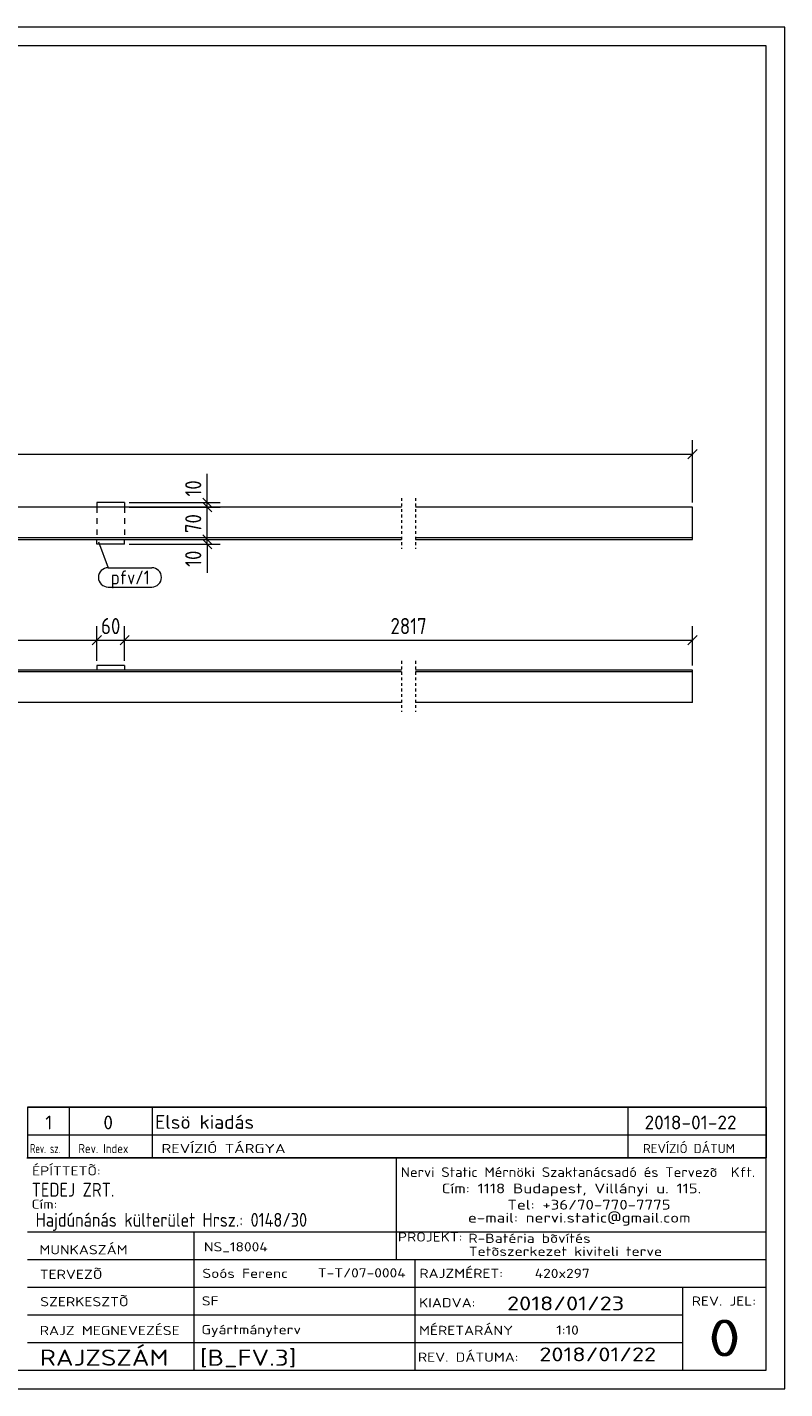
# Model space of a CAD drawing. Header units: millimetres. Extents: x 1 to 419, y 1 to 296.
# Tile 2 of 2: x 255 to 419, y 1 to 296. Entities that reach past the tile are written whole.
import ezdxf

# ---------------------------------------------------------------- set-up
doc = ezdxf.new("R2010")
doc.units = ezdxf.units.MM
doc.header["$LTSCALE"] = 0.6
for name, pattern in [('XKITLINE00', [0]), ('XKITLINE01', [4, 1, -1, 1, -1]), ('XKITLINE02', [4, 2, -2])]:
    doc.linetypes.add(name, pattern=pattern)
for name, color, linetype, lineweight in [('DrawingSheet', 5, 'Continuous', 0), ('OtherObjectType', 1, 'Continuous', 0), ('Part', 2, 'Continuous', 0), ('PartMark', 3, 'Continuous', 0), ('Z-DIMENSIONS', 1, 'Continuous', 0)]:
    doc.layers.add(name, color=color, linetype=linetype, lineweight=lineweight)
doc.styles.add('ISOCPEUR', font='ISOCPEUR.TTF')

msp = doc.modelspace()

# ---------------------------------------------------------------- linework, layer by layer
at = {"layer": 'DrawingSheet', "color": 2, "linetype": 'XKITLINE00', "lineweight": 0}
for p, q in [((419, 296), (1, 296)), ((419, 1), (419, 296)), ((1, 1), (419, 1))]:
    msp.add_line(p, q, dxfattribs=at)
at = {"layer": 'DrawingSheet', "color": 3, "linetype": 'XKITLINE00', "lineweight": 0}
for p, q in [((415, 292), (5, 292)), ((415, 5), (415, 292)), ((5, 5), (415, 5))]:
    msp.add_line(p, q, dxfattribs=at)
at = {"layer": 'OtherObjectType', "color": 7, "linetype": 'XKITLINE00', "lineweight": 0}
for p, q in [((255, 62.05), (415, 62.05)), ((255, 62.05), (255, 56.05)), ((264, 62.05), (264, 56.05)), ((282, 62.05), (282, 56.05)), ((385, 62.05), (385, 56.05)), ((415, 62.05), (415, 56.05)), ((255, 56.05), (255, 51.05)), ((255, 56.05), (415, 56.05)), ((264, 56.05), (264, 51.05)), ((282, 56.05), (282, 51.05)), ((385, 56.05), (385, 51.05)), ((415, 56.05), (415, 51.05)), ((254.84, 51.05), (415, 51.05)), ((415, 51.05), (255, 51.05)), ((334.84, 51), (334.84, 35)), ((414.98, 5), (415, 51.05)), ((254.98, 35), (414.98, 35)), ((290.98, 35), (290.98, 5)), ((334.84, 35), (334.84, 29)), ((254.98, 29), (338.84, 29)), ((338.84, 29), (338.84, 5)), ((338.84, 29), (414.84, 29)), ((254.98, 23), (414.98, 23)), ((396.84, 23), (396.84, 5)), ((254.98, 17), (396.84, 17)), ((254.98, 11), (396.98, 11)), ((254.98, 5), (414.98, 5))]:
    msp.add_line(p, q, dxfattribs=at)
at = {"layer": 'OtherObjectType', "color": 1, "linetype": 'XKITLINE00', "lineweight": 0}
for p, q in [((415, 62.05), (255, 62.05)), ((255, 56.05), (415, 56.05))]:
    msp.add_line(p, q, dxfattribs=at)
at = {"layer": 'Part', "color": 2, "linetype": 'XKITLINE00', "lineweight": 0}
for p, q in [((336, 192), (210, 192)), ((276, 193), (270, 193)), ((270, 193), (270, 192)), ((276, 193), (276, 192)), ((399, 192), (339, 192)), ((399, 185), (399, 192)), ((336, 185.4), (210, 185.4)), ((210, 185), (336, 185)), ((270, 184), (270, 185)), ((276, 184), (270, 184)), ((276, 184), (276, 185)), ((399, 185.4), (339, 185.4)), ((339, 185), (399, 185)), ((270, 156.7), (210, 156.7)), ((276, 157.7), (270, 157.7)), ((270, 157.7), (270, 156.7)), ((276, 156.7), (270, 156.7)), ((276, 157.7), (276, 156.7)), ((336, 156.7), (276, 156.7)), ((399, 156.7), (339, 156.7)), ((399, 149.7), (399, 156.7)), ((336, 156.3), (210, 156.3)), ((399, 156.3), (339, 156.3)), ((336, 149.7), (210, 149.7)), ((399, 149.7), (339, 149.7))]:
    msp.add_line(p, q, dxfattribs=at)
at = {"layer": 'Part', "color": 7, "linetype": 'XKITLINE02', "lineweight": 0}
for p, q in [((270, 192), (270, 185)), ((276, 192), (276, 185)), ((276, 156.7), (270, 156.7))]:
    msp.add_line(p, q, dxfattribs=at)
at = {"layer": 'Part', "color": 2, "linetype": 'XKITLINE01', "lineweight": 0}
for p, q in [((336, 194), (336, 183)), ((339, 194), (339, 183)), ((336, 158.7), (336, 147.7)), ((339, 158.7), (339, 147.7))]:
    msp.add_line(p, q, dxfattribs=at)
at = {"layer": 'PartMark', "color": 7, "linetype": 'XKITLINE00', "lineweight": 0}
for p, q in [((270.36, 184.52), (272.43, 178.9)), ((272.43, 178.9), (281.88, 178.9)), ((272.43, 174.7), (281.88, 174.7))]:
    msp.add_line(p, q, dxfattribs=at)
for centre, start, end in [((272.43, 176.8), 90, 270), ((281.88, 176.8), 270, 90)]:
    msp.add_arc(centre, 2.1, start, end, dxfattribs=at)
at = {"layer": 'Z-DIMENSIONS', "color": 7, "linetype": 'XKITLINE00', "lineweight": 0}
for p, q in [((399, 193), (399, 206.55)), ((399.99, 204.49), (398.01, 202.51)), ((18, 203.5), (399, 203.5)), ((293.92, 193), (293.92, 199.23)), ((293.92, 193), (293.92, 199.23)), ((277, 193), (296.72, 193)), ((277, 192), (296.72, 192)), ((277, 192), (296.72, 192)), ((292.93, 193.99), (294.91, 192.01)), ((292.93, 192.99), (294.91, 191.01)), ((292.93, 192.99), (294.91, 191.01)), ((293.92, 192), (293.92, 193)), ((293.92, 185), (293.92, 192)), ((292.93, 185.99), (294.91, 184.01)), ((277, 185), (296.72, 185)), ((277, 185), (296.72, 185)), ((277, 184), (296.72, 184)), ((292.93, 184.99), (294.91, 183.01)), ((293.23, 185.69), (294.91, 184.01)), ((293.92, 184), (293.92, 185)), ((293.92, 184), (293.92, 177.77)), ((293.92, 184), (293.92, 177.77)), ((270, 158.7), (270, 166.25)), ((270, 158.7), (270, 166.25)), ((276, 158.7), (276, 166.25)), ((276, 158.7), (276, 166.25)), ((399, 157.7), (399, 166.25)), ((147, 163.2), (270, 163.2)), ((270.99, 164.19), (269.01, 162.21)), ((270.6, 163.8), (269.01, 162.21)), ((270, 163.2), (276, 163.2)), ((276.99, 164.19), (275.01, 162.21)), ((276.99, 164.19), (275.01, 162.21)), ((276, 163.2), (399, 163.2)), ((399.99, 164.19), (398.01, 162.21))]:
    msp.add_line(p, q, dxfattribs=at)
at = {"layer": 'Z-DIMENSIONS', "color": 3}
for p in [(399, 203.5), (293.92, 193), (293.92, 192), (293.92, 192), (293.92, 185), (293.92, 185), (293.92, 184), (270, 163.2), (270, 163.2), (276, 163.2), (276, 163.2), (399, 163.2)]:
    msp.add_point(p, dxfattribs=at)

# ---------------------------------------------------------------- texts
at = {"layer": 'OtherObjectType', "color": 7, "style": 'ISOCPEUR'}
for s, height, width, p in [('1', 3, 1.017001, (258.82, 57.2)), ('0', 3, 1.017001, (271.4, 57.2)), ('Elsö kiadás', 3, 1.017001, (282.63, 57.31)), ('2018-01-22', 3, 1.017001, (388.62, 57.2)), ('Rev. sz.', 2, 0.68, (255.54, 52.05)), ('Rev. Index', 2, 0.85, (266, 52.05)), ('REVÍZIÓ TÁRGYA', 2, 1.275, (284, 52.05)), ('REVÍZIÓ DÁTUM', 2, 1.02, (388.28, 52.05)), ('ÉPÍTTETÕ:', 2, 1.211571, (255.96, 47.22)), ('Nervi Static Mérnöki\xa0Szaktanácsadó\xa0és\xa0Tervezõ  Kft.', 2.1176, 1.08375, (335.84, 46.88)), ('TEDEJ ZRT.', 3, 0.85, (255.87, 42.62)), ('Cím:\xa01118 Budapest, Villányi u. 115.', 2.1176, 1.250101, (344.68, 43.35)), ('Cím:', 2, 1.211571, (255.84, 40)), ('Tel:\xa0+36/70-770-7775', 2.1176, 1.250101, (358.91, 39.82)), ('Hajdúnánás külterület Hrsz.: 0148/30', 3, 0.85, (256.73, 36.1)), ('e-mail:\xa0nervi.static@gmail.com', 2.1176, 1.250101, (350.38, 37)), ('MUNKASZÁM', 2, 1.211571, (257.55, 30.12)), ('NS_18004', 2, 1.211571, (293.17, 30.76)), ('PROJEKT:', 2, 1.211571, (335.18, 32.9)), ('R-Batéria bõvítés', 2, 1.211571, (350.47, 32.6)), ('Tetõszerkezet kiviteli terve', 2, 1.211571, (350.54, 29.78)), ('TERVEZÕ', 2, 1.211571, (257.63, 24.79)), ('Soós Ferenc', 2, 1.211571, (292.84, 25)), ('T-T/07-0004', 2, 1.211571, (317.86, 25.11)), ('RAJZMÉRET:', 2, 1.211571, (339.84, 25)), ('420x297', 2, 1.211571, (364.84, 25)), ('SZERKESZTÕ', 2, 1.211571, (257.72, 18.87)), ('SF', 2, 1.211571, (292.72, 19.04)), ('2018/01/23', 3, 1.275, (358.84, 18)), ('REV. JEL:', 2, 1.211571, (398.84, 19)), ('KIADVA:', 2, 1.211571, (339.78, 18.64)), ('RAJZ MEGNEVEZÉSE', 2, 1.211571, (257.62, 12.62)), ('Gyártmányterv', 2, 1.211571, (292.65, 12.82)), ('MÉRETARÁNY', 2, 1.211571, (339.78, 12.65)), ('1:10', 2, 1.211571, (369.51, 12.72)), ('0', 8, 1.275, (402.45, 8)), ('RAJZSZÁM', 3.5, 1.211571, (257.62, 6)), ('[B_FV.3]', 3.5, 1.211571, (292.3, 5.99)), ('REV. DÁTUMA:', 2, 1.211571, (339.53, 6.85)), ('2018/01/22', 3, 1.275, (365.83, 6.95))]:
    msp.add_text(s, height=height, dxfattribs=dict(at, width=width)).set_placement(p)
at = {"layer": 'PartMark', "color": 3, "style": 'ISOCPEUR', "width": 0.85}
msp.add_text('pfv/1', height=3, dxfattribs=at).set_placement((273.03, 175.3))
at = {"layer": 'Z-DIMENSIONS', "color": 3, "style": 'ISOCPEUR', "width": 0.85}
for s, p in [('10', (292.62, 194.31)), ('70', (292.62, 186.39)), ('10', (292.62, 179.08))]:
    msp.add_text(s, height=3.5, rotation=90.0002, dxfattribs=at).set_placement(p)
for s, p in [('60', (270.89, 164.5)), ('2817', (333.59, 164.5))]:
    msp.add_text(s, height=3.5, dxfattribs=at).set_placement(p)

doc.saveas('drawing.dxf')
